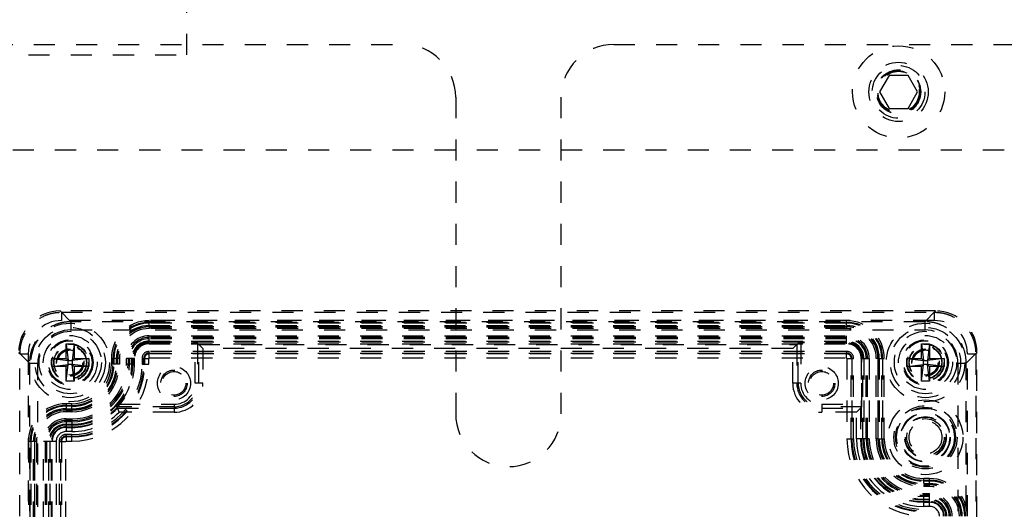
# Model space of a CAD drawing. Header units: inches. Extents: x 1772 to 2706, y -534 to -52.
# Tile 248 of 256: x 1900.86 to 1905.53, y -385 to -382.68. Entities that reach past the tile are written whole.
import ezdxf

# ---------------------------------------------------------------- set-up
doc = ezdxf.new("R2010")
doc.units = ezdxf.units.IN
doc.header["$LTSCALE"] = 0.5
doc.header["$MEASUREMENT"] = 0
doc.linetypes.add('HIDDEN', pattern=[0.225, 0.15, -0.075])
doc.layers.add('SID-M-H', color=4, linetype='HIDDEN')

msp = doc.modelspace()

# ---------------------------------------------------------------- linework, layer by layer
at = {"layer": 'SID-M-H'}
for p, q in [((1901.65341, -382.85102), (1901.65341, -372.85102)), ((1882.12841, -382.80102), (1902.67841, -382.80102)), ((1903.67841, -382.80102), (1916.62841, -382.80102)), ((1898.90341, -382.85102), (1901.65341, -382.85102)), ((1904.98337, -382.94802), (1904.93834, -383.02602)), ((1905.07344, -382.94802), (1904.98337, -382.94802)), ((1905.11847, -383.02602), (1905.07344, -382.94802)), ((1904.93834, -383.02602), (1904.98337, -383.10402)), ((1905.07344, -383.10402), (1905.11847, -383.02602)), ((1902.92841, -383.05102), (1902.92841, -384.55102)), ((1903.42841, -384.55102), (1903.42841, -383.05102)), ((1904.98337, -383.10402), (1905.07344, -383.10402)), ((1900.02841, -383.30102), (1913.02841, -383.30102)), ((1901.05348, -384.06362), (1901.05931, -384.06944)), ((1905.20333, -384.06362), (1901.05348, -384.06362)), ((1901.10429, -384.11437), (1901.05354, -384.06362)), ((1901.05931, -384.06944), (1901.05931, -384.10879)), ((1901.05931, -384.06944), (1905.19751, -384.06944)), ((1905.20328, -384.06362), (1905.15253, -384.11437)), ((1905.19751, -384.06944), (1905.20333, -384.06362)), ((1905.19751, -384.06944), (1905.19751, -384.10879)), ((1905.19751, -384.10879), (1901.05931, -384.10879)), ((1905.15253, -384.11437), (1901.10429, -384.11437)), ((1901.10429, -384.11437), (1901.10429, -384.15373)), ((1901.47486, -384.13314), (1901.47486, -384.1093)), ((1904.78195, -384.1093), (1901.47486, -384.1093)), ((1901.47486, -384.11716), (1904.78195, -384.11716)), ((1904.78195, -384.12134), (1901.47486, -384.12134)), ((1901.47486, -384.13314), (1904.78195, -384.13314)), ((1901.47486, -384.13842), (1901.47486, -384.14719)), ((1904.78195, -384.13842), (1901.47486, -384.13842)), ((1901.47486, -384.13932), (1904.78195, -384.13932)), ((1904.78195, -384.14719), (1901.47486, -384.14719)), ((1904.78195, -384.13314), (1904.78195, -384.1093)), ((1904.78195, -384.13842), (1904.78195, -384.14719)), ((1905.15253, -384.11437), (1905.15253, -384.15373)), ((1901.10429, -384.15373), (1905.15253, -384.15373)), ((1901.47486, -384.21873), (1901.47486, -384.18084)), ((1901.47486, -384.18084), (1904.78195, -384.18084)), ((1904.78195, -384.18871), (1901.47486, -384.18871)), ((1904.78195, -384.19489), (1901.47486, -384.19489)), ((1904.78195, -384.21873), (1904.78195, -384.18084)), ((1901.08195, -384.21992), (1901.11975, -384.21992)), ((1901.08195, -384.28882), (1901.08195, -384.21992)), ((1901.08195, -384.21992), (1901.0914, -384.29827)), ((1901.11975, -384.21992), (1901.1103, -384.29827)), ((1901.11975, -384.21992), (1901.11975, -384.28882)), ((1901.47486, -384.20669), (1904.78195, -384.20669)), ((1904.78195, -384.21087), (1901.47486, -384.21087)), ((1901.47486, -384.21517), (1901.69261, -384.21517)), ((1901.47486, -384.21873), (1904.78195, -384.21873)), ((1901.69261, -384.40614), (1901.69261, -384.21517)), ((1901.70441, -384.21537), (1901.70441, -384.40614)), ((1901.70441, -384.21537), (1901.73043, -384.24138)), ((1901.71075, -384.2217), (1904.54607, -384.2217)), ((1901.71075, -384.40614), (1901.71075, -384.2217)), ((1901.73043, -384.24138), (1901.73043, -384.40614)), ((1904.52639, -384.24138), (1901.73043, -384.24138)), ((1904.5524, -384.21537), (1904.52639, -384.24138)), ((1904.52639, -384.40614), (1904.52639, -384.24138)), ((1904.54607, -384.2217), (1904.54607, -384.40614)), ((1904.5524, -384.40614), (1904.5524, -384.21537)), ((1904.78195, -384.21517), (1904.56421, -384.21517)), ((1904.56421, -384.21517), (1904.56421, -384.40614)), ((1905.13707, -384.21992), (1905.17486, -384.21992)), ((1905.13707, -384.28882), (1905.13707, -384.21992)), ((1905.13707, -384.21992), (1905.14652, -384.29827)), ((1905.17486, -384.21992), (1905.16541, -384.29827)), ((1905.17486, -384.21992), (1905.17486, -384.28882)), ((1900.86258, -384.26617), (1900.85675, -384.26035)), ((1900.85675, -384.2604), (1900.9075, -384.31115)), ((1900.86258, -384.26617), (1900.90192, -384.26617)), ((1900.86258, -386.43587), (1900.86258, -384.26617)), ((1900.90192, -384.26617), (1900.90192, -386.43587)), ((1901.01305, -384.32661), (1901.01305, -384.28882)), ((1901.01305, -384.28882), (1901.08195, -384.28882)), ((1901.01305, -384.28882), (1901.0914, -384.29827)), ((1901.0914, -384.29827), (1901.08195, -384.28882)), ((1901.18864, -384.28882), (1901.1103, -384.29827)), ((1901.11975, -384.28882), (1901.1103, -384.29827)), ((1901.11975, -384.28882), (1901.18864, -384.28882)), ((1901.18864, -384.28882), (1901.18864, -384.32661)), ((1901.31997, -384.28803), (1901.29613, -384.28803)), ((1901.29613, -384.28803), (1901.29613, -384.31559)), ((1901.30399, -384.31559), (1901.30399, -384.28803)), ((1901.30818, -384.28803), (1901.30818, -384.31559)), ((1901.31997, -384.31559), (1901.31997, -384.28803)), ((1901.32526, -384.28803), (1901.32526, -384.31559)), ((1901.33403, -384.28803), (1901.32526, -384.28803)), ((1901.32615, -384.31559), (1901.32615, -384.28803)), ((1901.33403, -384.28803), (1901.33403, -384.31559)), ((1901.36767, -384.31559), (1901.36767, -384.28803)), ((1901.40556, -384.28803), (1901.36767, -384.28803)), ((1901.37554, -384.28803), (1901.37554, -384.31559)), ((1901.38173, -384.28803), (1901.38173, -384.31559)), ((1901.39352, -384.31559), (1901.39352, -384.28803)), ((1901.3977, -384.28803), (1901.3977, -384.31559)), ((1901.402, -384.31559), (1901.402, -384.28803)), ((1901.40556, -384.31559), (1901.40556, -384.28803)), ((1901.4418, -384.28803), (1901.47311, -384.28803)), ((1901.4418, -384.28803), (1901.4418, -384.31559)), ((1901.44966, -384.31559), (1901.44966, -384.28803)), ((1901.45345, -384.28803), (1901.45345, -384.31559)), ((1901.47311, -384.31559), (1901.47311, -384.28803)), ((1901.47486, -384.28628), (1901.47486, -384.25497)), ((1904.78195, -384.25497), (1901.47486, -384.25497)), ((1901.47486, -384.26283), (1904.78195, -384.26283)), ((1904.78195, -384.26662), (1901.47486, -384.26662)), ((1901.47486, -384.28628), (1904.78195, -384.28628)), ((1904.78195, -384.28628), (1904.78195, -384.25497)), ((1904.7837, -384.28803), (1904.7837, -384.66992)), ((1904.7837, -384.28803), (1904.81501, -384.28803)), ((1904.80336, -384.66992), (1904.80336, -384.28803)), ((1904.80715, -384.28803), (1904.80715, -384.66992)), ((1904.81501, -384.66992), (1904.81501, -384.28803)), ((1904.85125, -384.28803), (1904.88914, -384.28803)), ((1904.85125, -384.28803), (1904.85125, -384.66992)), ((1904.85481, -384.50577), (1904.85481, -384.28803)), ((1904.85911, -384.66992), (1904.85911, -384.28803)), ((1904.86329, -384.28803), (1904.86329, -384.66992)), ((1904.87509, -384.66992), (1904.87509, -384.28803)), ((1904.88127, -384.66992), (1904.88127, -384.28803)), ((1904.88914, -384.28803), (1904.88914, -384.66992)), ((1904.92279, -384.66992), (1904.92279, -384.28803)), ((1904.93156, -384.28803), (1904.92279, -384.28803)), ((1904.93066, -384.28803), (1904.93066, -384.66992)), ((1904.93156, -384.66992), (1904.93156, -384.28803)), ((1904.93684, -384.28803), (1904.93684, -384.66992)), ((1904.93684, -384.28803), (1904.96068, -384.28803)), ((1904.94864, -384.66992), (1904.94864, -384.28803)), ((1904.95282, -384.28803), (1904.95282, -384.66992)), ((1904.96068, -384.66992), (1904.96068, -384.28803)), ((1905.06817, -384.32661), (1905.06817, -384.28882)), ((1905.06817, -384.28882), (1905.13707, -384.28882)), ((1905.06817, -384.28882), (1905.14652, -384.29827)), ((1905.14652, -384.29827), (1905.13707, -384.28882)), ((1905.24376, -384.28882), (1905.16541, -384.29827)), ((1905.17486, -384.28882), (1905.16541, -384.29827)), ((1905.17486, -384.28882), (1905.24376, -384.28882)), ((1905.24376, -384.28882), (1905.24376, -384.32661)), ((1905.34931, -384.31115), (1905.40006, -384.2604)), ((1905.35489, -384.26617), (1905.39424, -384.26617)), ((1905.35489, -386.43587), (1905.35489, -384.26617)), ((1905.40006, -384.26035), (1905.39424, -384.26617)), ((1905.39424, -384.26617), (1905.39424, -386.43587)), ((1905.40006, -386.44169), (1905.40006, -384.26035)), ((1900.9075, -384.31115), (1900.9075, -386.39089)), ((1900.9075, -384.31115), (1900.94686, -384.31115)), ((1900.94686, -386.39089), (1900.94686, -384.31115)), ((1901.01305, -384.32661), (1901.0914, -384.31716)), ((1901.08195, -384.32661), (1901.01305, -384.32661)), ((1901.08195, -384.32661), (1901.0914, -384.31716)), ((1901.08195, -384.39551), (1901.0914, -384.31716)), ((1901.08195, -384.39551), (1901.08195, -384.32661)), ((1901.0914, -384.31716), (1901.0914, -384.29827)), ((1901.0914, -384.29827), (1901.1103, -384.29827)), ((1901.1103, -384.31716), (1901.0914, -384.31716)), ((1901.1103, -384.29827), (1901.1103, -384.31716)), ((1901.11975, -384.39551), (1901.1103, -384.31716)), ((1901.1103, -384.31716), (1901.11975, -384.32661)), ((1901.18864, -384.32661), (1901.1103, -384.31716)), ((1901.11975, -384.32661), (1901.11975, -384.39551)), ((1901.18864, -384.32661), (1901.11975, -384.32661)), ((1901.31997, -384.31559), (1901.29613, -384.31559)), ((1901.33403, -384.31559), (1901.32526, -384.31559)), ((1901.40556, -384.31559), (1901.36767, -384.31559)), ((1901.4418, -384.31559), (1901.47311, -384.31559)), ((1905.06817, -384.32661), (1905.14652, -384.31716)), ((1905.13707, -384.32661), (1905.06817, -384.32661)), ((1905.13707, -384.39551), (1905.14652, -384.31716)), ((1905.13707, -384.32661), (1905.14652, -384.31716)), ((1905.13707, -384.39551), (1905.13707, -384.32661)), ((1905.14652, -384.31716), (1905.14652, -384.29827)), ((1905.14652, -384.29827), (1905.16541, -384.29827)), ((1905.16541, -384.31716), (1905.14652, -384.31716)), ((1905.16541, -384.29827), (1905.16541, -384.31716)), ((1905.16541, -384.31716), (1905.17486, -384.32661)), ((1905.17486, -384.39551), (1905.16541, -384.31716)), ((1905.24376, -384.32661), (1905.16541, -384.31716)), ((1905.17486, -384.32661), (1905.17486, -384.39551)), ((1905.24376, -384.32661), (1905.17486, -384.32661)), ((1905.30995, -384.31115), (1905.34931, -384.31115)), ((1905.30995, -384.31115), (1905.30995, -386.39089)), ((1905.34931, -386.39089), (1905.34931, -384.31115)), ((1901.11975, -384.39551), (1901.08195, -384.39551)), ((1901.73043, -384.40614), (1901.69261, -384.40614)), ((1904.56421, -384.40614), (1904.52639, -384.40614)), ((1905.17486, -384.39551), (1905.13707, -384.39551)), ((1901.08116, -384.503), (1901.08116, -384.52684)), ((1901.10872, -384.503), (1901.08116, -384.503)), ((1901.08116, -384.51086), (1901.10872, -384.51086)), ((1901.10872, -384.51504), (1901.08116, -384.51504)), ((1901.10872, -384.52684), (1901.10872, -384.503)), ((1901.59297, -384.51758), (1901.32163, -384.51758)), ((1901.32163, -384.51758), (1901.32315, -384.52113)), ((1901.32315, -384.52113), (1901.32434, -384.52391)), ((1901.33198, -384.50577), (1901.59297, -384.50577)), ((1901.59297, -384.50577), (1901.59297, -384.54359)), ((1904.66384, -384.50577), (1904.85481, -384.50577)), ((1904.66384, -384.50577), (1904.66384, -384.54359)), ((1904.85461, -384.51758), (1904.66384, -384.51758)), ((1904.85461, -384.51758), (1904.82859, -384.54359)), ((1901.08116, -384.52684), (1901.10872, -384.52684)), ((1901.08116, -384.53212), (1901.08116, -384.54089)), ((1901.10872, -384.53212), (1901.08116, -384.53212)), ((1901.08116, -384.53302), (1901.10872, -384.53302)), ((1901.10872, -384.54089), (1901.08116, -384.54089)), ((1901.10872, -384.53212), (1901.10872, -384.54089)), ((1901.32434, -384.52391), (1901.59297, -384.52391)), ((1901.59297, -384.54359), (1901.33253, -384.54359)), ((1904.66384, -384.52391), (1904.84828, -384.52391)), ((1904.82859, -384.54359), (1904.66384, -384.54359)), ((1904.82859, -384.66992), (1904.82859, -384.54359)), ((1904.84828, -384.52391), (1904.84828, -384.66992)), ((1901.08116, -384.57454), (1901.10872, -384.57454)), ((1901.08116, -384.57454), (1901.08116, -384.63509)), ((1901.10872, -384.58241), (1901.08116, -384.58241)), ((1901.10872, -384.58859), (1901.08116, -384.58859)), ((1901.08116, -384.60039), (1901.10872, -384.60039)), ((1901.10872, -384.60457), (1901.08116, -384.60457)), ((1901.08116, -384.61243), (1901.10872, -384.61243)), ((1901.08116, -384.6154), (1901.10872, -384.6154)), ((1901.10872, -384.57454), (1901.10872, -384.63509)), ((1901.10872, -384.63509), (1901.08116, -384.63509)), ((1901.08116, -384.64867), (1901.08116, -384.67998)), ((1901.10872, -384.64867), (1901.08116, -384.64867)), ((1901.08116, -384.65653), (1901.10872, -384.65653)), ((1901.10872, -384.66032), (1901.08116, -384.66032)), ((1901.10872, -384.67998), (1901.10872, -384.64867)), ((1900.92627, -384.68173), (1900.90243, -384.68173)), ((1900.90243, -384.68173), (1900.90243, -385.66598)), ((1900.91029, -385.66598), (1900.91029, -384.68173)), ((1900.91447, -384.68173), (1900.91447, -385.66598)), ((1900.92627, -385.66598), (1900.92627, -384.68173)), ((1900.93156, -384.68173), (1900.93156, -385.66598)), ((1900.94032, -384.68173), (1900.93156, -384.68173)), ((1900.93245, -385.66598), (1900.93245, -384.68173)), ((1900.94032, -384.68173), (1900.94032, -385.66598)), ((1900.97397, -385.66598), (1900.97397, -384.68173)), ((1901.03452, -384.68173), (1900.97397, -384.68173)), ((1900.98184, -384.68173), (1900.98184, -385.66598)), ((1900.98802, -384.68173), (1900.98802, -385.66598)), ((1900.99982, -385.66598), (1900.99982, -384.68173)), ((1901.004, -384.68173), (1901.004, -385.66598)), ((1901.01186, -385.66598), (1901.01186, -384.68173)), ((1901.01484, -385.66598), (1901.01484, -384.68173)), ((1901.03452, -384.68173), (1901.03452, -385.66598)), ((1901.0481, -384.68173), (1901.07941, -384.68173)), ((1901.0481, -384.68173), (1901.0481, -385.66598)), ((1901.05596, -385.66598), (1901.05596, -384.68173)), ((1901.05975, -384.68173), (1901.05975, -385.66598)), ((1901.07941, -385.66598), (1901.07941, -384.68173)), ((1901.08116, -384.67998), (1901.10872, -384.67998)), ((1904.7837, -384.66992), (1904.81501, -384.66992)), ((1904.88914, -384.66992), (1904.82859, -384.66992)), ((1904.93156, -384.66992), (1904.92279, -384.66992)), ((1904.93684, -384.66992), (1904.96068, -384.66992)), ((1905.14809, -384.88117), (1905.14809, -384.85733)), ((1905.17565, -384.85733), (1905.14809, -384.85733)), ((1905.14809, -384.86519), (1905.17565, -384.86519)), ((1905.17565, -384.86937), (1905.14809, -384.86937)), ((1905.14809, -384.88117), (1905.17565, -384.88117)), ((1905.14809, -384.88645), (1905.14809, -384.89522)), ((1905.17565, -384.88645), (1905.14809, -384.88645)), ((1905.14809, -384.88735), (1905.17565, -384.88735)), ((1905.17565, -384.89522), (1905.14809, -384.89522)), ((1905.17565, -384.88117), (1905.17565, -384.85733)), ((1905.17565, -384.89522), (1905.17565, -384.88645)), ((1905.14809, -384.92887), (1905.17565, -384.92887)), ((1905.14809, -384.98942), (1905.14809, -384.92887)), ((1905.17565, -384.93674), (1905.14809, -384.93674)), ((1905.17565, -384.98942), (1905.17565, -384.92887)), ((1905.17565, -384.94292), (1905.14809, -384.94292)), ((1905.14809, -384.95472), (1905.17565, -384.95472)), ((1905.17565, -384.9589), (1905.14809, -384.9589)), ((1905.14809, -384.96676), (1905.17565, -384.96676)), ((1905.14809, -384.96973), (1905.17565, -384.96973)), ((1905.17565, -384.98942), (1905.14809, -384.98942))]:
    msp.add_line(p, q, dxfattribs=at)
for centre, radius in [((1905.02841, -383.02602), 0.2185), ((1905.02841, -383.02602), 0.1405), ((1905.02841, -383.02602), 0.125), ((1905.02841, -383.02602), 0.10497), ((1905.02841, -383.02602), 0.1047), ((1905.02841, -383.02602), 0.10418), ((1905.02841, -383.02602), 0.1005), ((1905.02841, -383.02602), 0.0975), ((1901.10085, -384.30771), 0.18633), ((1901.10085, -384.30771), 0.16666), ((1901.10085, -384.30771), 0.16664), ((1905.15597, -384.30771), 0.18633), ((1905.15597, -384.30771), 0.16666), ((1905.15597, -384.30771), 0.16664), ((1901.10085, -384.30771), 0.14764), ((1901.10085, -384.30771), 0.12795), ((1905.15597, -384.30771), 0.14764), ((1905.15597, -384.30771), 0.12795), ((1901.10085, -384.30771), 0.10827), ((1901.10085, -384.30771), 0.10346), ((1901.10085, -384.30771), 0.10336), ((1901.10085, -384.30771), 0.08858), ((1901.10085, -384.30771), 0.08675), ((1901.10085, -384.30771), 0.07818), ((1901.10085, -384.30771), 0.07677), ((1905.15597, -384.30771), 0.10827), ((1905.15597, -384.30771), 0.10346), ((1905.15597, -384.30771), 0.10336), ((1905.15597, -384.30771), 0.08858), ((1905.15597, -384.30771), 0.08675), ((1905.15597, -384.30771), 0.07818), ((1905.15597, -384.30771), 0.07677), ((1901.10085, -384.30771), 0.06496), ((1901.10085, -384.30771), 0.06341), ((1901.10085, -384.30771), 0.06339), ((1901.10085, -384.30771), 0.05928), ((1905.15597, -384.30771), 0.06496), ((1905.15597, -384.30771), 0.06341), ((1905.15597, -384.30771), 0.06339), ((1905.15597, -384.30771), 0.05928), ((1901.59297, -384.40614), 0.07874), ((1904.66384, -384.40614), 0.07874), ((1901.59297, -384.40614), 0.06271), ((1901.59297, -384.40614), 0.05612), ((1904.66384, -384.40614), 0.06271), ((1904.66384, -384.40614), 0.05612), ((1905.15597, -384.66205), 0.17717), ((1905.15597, -384.66205), 0.14981), ((1905.15597, -384.66205), 0.14194), ((1905.15597, -384.66205), 0.13712), ((1905.15597, -384.66205), 0.11745), ((1905.15597, -384.66205), 0.11506), ((1905.15597, -384.66205), 0.09817), ((1905.15597, -384.66205), 0.09539), ((1905.15597, -384.66205), 0.08833), ((1905.15597, -384.66205), 0.07807)]:
    msp.add_circle(centre, radius, dxfattribs=at)
for centre, radius, start, end in [((1902.67841, -383.05102), 0.25, 0, 90), ((1903.67841, -383.05102), 0.25, 90, 180), ((1901.47486, -384.28803), 0.17873, 90, 180), ((1901.47486, -384.28803), 0.17087, 90, 180), ((1901.47486, -384.28803), 0.16669, 90, 180), ((1901.47486, -384.28803), 0.15489, 90, 180), ((1901.47486, -384.28803), 0.14961, 90, 180), ((1901.47486, -384.28803), 0.14871, 90, 180), ((1901.47486, -384.28803), 0.14084, 90, 180), ((1904.78195, -384.28803), 0.17873, 0, 90), ((1904.78195, -384.28803), 0.17087, 0, 90), ((1904.78195, -384.28803), 0.16669, 0, 90), ((1904.78195, -384.28803), 0.15489, 0, 90), ((1904.78195, -384.28803), 0.14961, 0, 90), ((1904.78195, -384.28803), 0.14871, 0, 90), ((1904.78195, -384.28803), 0.14084, 0, 90), ((1901.47486, -384.28803), 0.10719, 90, 180), ((1901.47486, -384.28803), 0.09932, 90, 180), ((1901.47486, -384.28803), 0.09314, 90, 180), ((1904.78195, -384.28803), 0.10719, 0, 90), ((1904.78195, -384.28803), 0.09932, 0, 90), ((1904.78195, -384.28803), 0.09314, 0, 90), ((1901.47486, -384.28803), 0.08134, 90, 180), ((1901.47486, -384.28803), 0.07716, 90, 180), ((1901.47486, -384.28803), 0.07286, 90, 180), ((1901.47486, -384.28803), 0.0693, 90, 180), ((1904.78195, -384.28803), 0.08134, 0, 90), ((1904.78195, -384.28803), 0.07716, 0, 90), ((1904.78195, -384.28803), 0.07286, 0, 90), ((1904.78195, -384.28803), 0.0693, 0, 90), ((1901.47486, -384.28803), 0.03306, 90, 180), ((1901.47486, -384.28803), 0.0252, 90, 180), ((1901.47486, -384.28803), 0.02141, 90, 180), ((1901.47486, -384.28803), 0.00175, 90, 180), ((1904.78195, -384.28803), 0.03306, 0, 90), ((1904.78195, -384.28803), 0.0252, 0, 90), ((1904.78195, -384.28803), 0.02141, 0, 90), ((1904.78195, -384.28803), 0.00175, 0, 90), ((1901.10872, -384.31559), 0.34473, 270, 0), ((1901.10872, -384.31559), 0.36439, 270, 0), ((1901.10872, -384.31559), 0.273, 270, 0), ((1901.10872, -384.31559), 0.19945, 270, 0), ((1901.10872, -384.31559), 0.21125, 270, 0), ((1901.10872, -384.31559), 0.2848, 270, 0), ((1901.10872, -384.31559), 0.34094, 270, 0), ((1901.10872, -384.31559), 0.29684, 270, 0), ((1901.10872, -384.31559), 0.28898, 270, 0), ((1901.10872, -384.31559), 0.19527, 270, 0), ((1901.10872, -384.31559), 0.18741, 270, 0), ((1901.10872, -384.31559), 0.33308, 270, 0), ((1901.10872, -384.31559), 0.2253, 270, 0), ((1901.10872, -384.31559), 0.25895, 270, 0), ((1901.10872, -384.31559), 0.26682, 270, 0), ((1901.10872, -384.31559), 0.21743, 270, 0), ((1901.10872, -384.31559), 0.21654, 270, 0), ((1901.10872, -384.31559), 0.29328, 319.57392, 0), ((1901.59297, -384.40614), 0.11144, 270, 0), ((1901.59297, -384.40614), 0.09963, 270, 0), ((1901.59297, -384.40614), 0.11777, 270, 0), ((1901.59297, -384.40614), 0.13745, 270, 0), ((1904.66384, -384.40614), 0.13745, 180, 270), ((1904.66384, -384.40614), 0.11777, 180, 270), ((1904.66384, -384.40614), 0.11144, 180, 270), ((1904.66384, -384.40614), 0.09963, 180, 270), ((1901.08116, -384.68173), 0.17873, 90, 180), ((1901.08116, -384.68173), 0.17087, 90, 180), ((1901.08116, -384.68173), 0.16669, 90, 180), ((1901.08116, -384.68173), 0.15489, 90, 180), ((1901.08116, -384.68173), 0.14961, 90, 180), ((1901.08116, -384.68173), 0.14871, 90, 180), ((1901.08116, -384.68173), 0.14084, 90, 180), ((1901.10872, -384.31559), 0.29982, 270, 315.98546), ((1901.10872, -384.31559), 0.3195, 270, 314.46817), ((1903.17841, -384.55102), 0.25, 180, 0), ((1901.08116, -384.68173), 0.10719, 90, 180), ((1901.08116, -384.68173), 0.09932, 90, 180), ((1901.08116, -384.68173), 0.09314, 90, 180), ((1901.08116, -384.68173), 0.08134, 90, 180), ((1901.08116, -384.68173), 0.07716, 90, 180), ((1901.08116, -384.68173), 0.0693, 90, 180), ((1901.08116, -384.68173), 0.06633, 90, 180), ((1901.08116, -384.68173), 0.04664, 90, 180), ((1901.08116, -384.68173), 0.03306, 90, 180), ((1901.08116, -384.68173), 0.0252, 90, 180), ((1901.08116, -384.68173), 0.02141, 90, 180), ((1901.08116, -384.68173), 0.00175, 90, 180), ((1905.14809, -384.66992), 0.36439, 180, 270), ((1905.14809, -384.66992), 0.34473, 180, 270), ((1905.14809, -384.66992), 0.34094, 180, 270), ((1905.14809, -384.66992), 0.33308, 180, 270), ((1905.14809, -384.66992), 0.3195, 180, 270), ((1905.14809, -384.66992), 0.29982, 180, 270), ((1905.14809, -384.66992), 0.29684, 180, 270), ((1905.14809, -384.66992), 0.28898, 180, 270), ((1905.14809, -384.66992), 0.2848, 180, 270), ((1905.14809, -384.66992), 0.273, 180, 270), ((1905.14809, -384.66992), 0.26682, 180, 270), ((1905.14809, -384.66992), 0.25895, 180, 270), ((1905.14809, -384.66992), 0.2253, 180, 270), ((1905.14809, -384.66992), 0.21743, 180, 270), ((1905.14809, -384.66992), 0.21654, 180, 270), ((1905.14809, -384.66992), 0.21125, 180, 270), ((1905.14809, -384.66992), 0.19945, 180, 270), ((1905.14809, -384.66992), 0.19527, 180, 270), ((1905.14809, -384.66992), 0.18741, 180, 270), ((1905.17565, -385.03606), 0.17873, 0, 90), ((1905.17565, -385.03606), 0.17087, 0, 90), ((1905.17565, -385.03606), 0.16669, 0, 90), ((1905.17565, -385.03606), 0.15489, 0, 90), ((1905.17565, -385.03606), 0.14961, 0, 90), ((1905.17565, -385.03606), 0.14871, 0, 90), ((1905.17565, -385.03606), 0.14084, 0, 90), ((1905.17565, -385.03606), 0.10719, 0, 90), ((1905.17565, -385.03606), 0.09932, 0, 90), ((1905.17565, -385.03606), 0.09314, 0, 90), ((1905.17565, -385.03606), 0.08134, 0, 90), ((1905.17565, -385.03606), 0.07716, 0, 90), ((1905.17565, -385.03606), 0.0693, 0, 90), ((1905.17565, -385.03606), 0.06633, 0, 90), ((1905.17565, -385.03606), 0.04664, 0, 90)]:
    msp.add_arc(centre, radius, start, end, dxfattribs=at)
for centre, major_axis, ratio, start_param, end_param in [((1901.05372, -384.26059), (-0.13936, 0.13936), 0.9987828, 5.4983961, 7.0679745), ((1901.05367, -384.26054), (-0.13929, 0.13929), 0.999315, 5.4981298, 7.0682409), ((1905.20314, -384.26054), (0.13929, 0.13929), 0.999315, 5.4981298, 7.0682409), ((1905.20309, -384.26059), (0.13936, 0.13936), 0.9987828, 5.4983961, 7.0679745), ((1901.0595, -384.26636), (-0.11149, 0.11149), 0.9987828, 5.4983961, 7.0679745), ((1905.19732, -384.26636), (0.11149, 0.11149), 0.9987828, 5.4983961, 7.0679745), ((1901.10439, -384.31126), (-0.11143, 0.11143), 0.999315, 5.4981298, 7.0682409), ((1905.15242, -384.31126), (0.11143, 0.11143), 0.999315, 5.4981298, 7.0682409), ((1901.69261, -384.21537), (0.01181, 0), 0.0174551, 0.0174533, 1.5707963), ((1904.56421, -384.21537), (0.01181, 0), 0.0174551, 1.5707963, 3.1241394), ((1904.8546, -384.50577), (0, 0.01181), 0.0174551, 3.1590459, 4.712389)]:
    msp.add_ellipse(centre, major_axis=major_axis, ratio=ratio, start_param=start_param, end_param=end_param, dxfattribs=at)
for points, knots in [([(1900.86258, -384.26617), (1900.86338, -384.25276), (1900.86495, -384.2263), (1900.88091, -384.17708), (1900.91668, -384.12355), (1900.97021, -384.08778), (1901.01943, -384.07182), (1901.0459, -384.07024), (1901.05931, -384.06944)], [0, 0, 0, 0, 0.1304203, 0.2574087, 0.5, 0.742588, 0.8695772, 1, 1, 1, 1]), ([(1905.19751, -384.06944), (1905.21092, -384.07024), (1905.23738, -384.07182), (1905.28661, -384.08778), (1905.34013, -384.12355), (1905.3759, -384.17707), (1905.39186, -384.2263), (1905.39344, -384.25276), (1905.39424, -384.26617)], [0, 0, 0, 0, 0.1304203, 0.2574087, 0.5, 0.742588, 0.8695772, 1, 1, 1, 1]), ([(1901.10429, -384.11437), (1901.09087, -384.11517), (1901.0644, -384.11674), (1901.01516, -384.13271), (1900.96162, -384.16849), (1900.92584, -384.22203), (1900.90988, -384.27127), (1900.9083, -384.29774), (1900.9075, -384.31115)], [0, 0, 0, 0, 0.1304144, 0.2574026, 0.5, 0.7425941, 0.8695831, 1, 1, 1, 1]), ([(1905.34931, -384.31115), (1905.34851, -384.29774), (1905.34694, -384.27127), (1905.33097, -384.22203), (1905.29519, -384.16849), (1905.24165, -384.13271), (1905.19241, -384.11674), (1905.16594, -384.11517), (1905.15253, -384.11437)], [0, 0, 0, 0, 0.1304144, 0.2574026, 0.5, 0.7425941, 0.8695831, 1, 1, 1, 1]), ([(1901.32163, -384.51758), (1901.32171, -384.51748), (1901.32186, -384.51726), (1901.32316, -384.5158), (1901.32547, -384.51323), (1901.32863, -384.50967), (1901.33094, -384.50698), (1901.33198, -384.50577)], [0, 0, 0, 0, 0.1490377, 0.297417, 0.5035502, 0.7774595, 1, 1, 1, 1]), ([(1901.32434, -384.52391), (1901.32453, -384.52436), (1901.32491, -384.52526), (1901.32722, -384.53074), (1901.32986, -384.53708), (1901.33164, -384.54142), (1901.33253, -384.54359)], [0, 0, 0, 0, 0.2784123, 0.5577508, 0.7786612, 1, 1, 1, 1])]:
    msp.add_open_spline(points, degree=3, knots=knots, dxfattribs=at)

doc.saveas('drawing.dxf')
